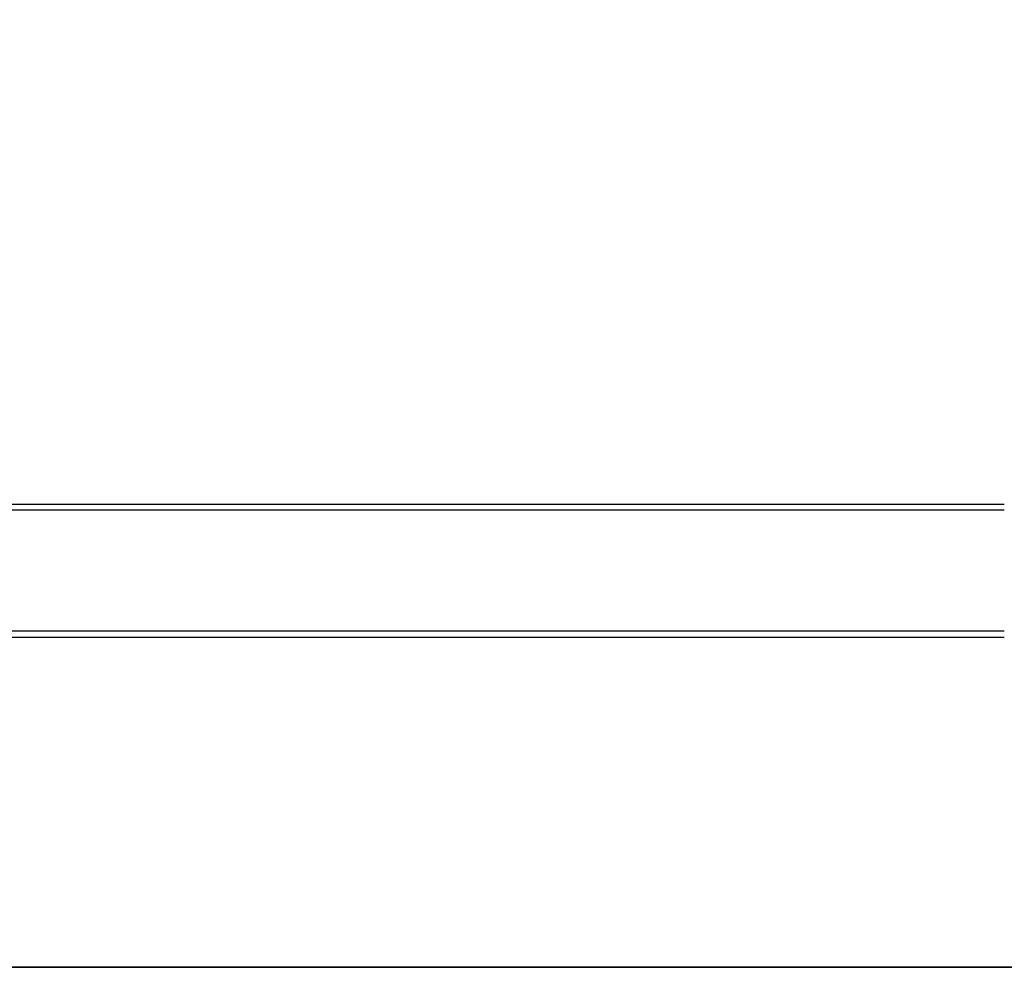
# Model space of a CAD drawing. Header units: millimetres. Extents: x 0 to 900, y -30 to 196.
# Tile 28 of 68: x 225 to 450, y -20 to 196. Entities that reach past the tile are written whole.
import ezdxf

# ---------------------------------------------------------------- set-up
doc = ezdxf.new("R2010")
doc.units = ezdxf.units.MM
doc.header["$MEASUREMENT"] = 0
doc.layers.add('Predefinito', color=5, linetype='Continuous')

# ---------------------------------------------------------------- blocks, each defined once
blk = doc.blocks.new('(#4957) MENSOLA_INTELIGENTE')
at = {"layer": 'Predefinito'}
for points in [[(2.04, 130.92), (450, 130.92)], [(872.62, 130.92), (27.38, 130.92)], [(821.22, 130.92), (78.78, 130.92)], [(2.04, 129.42), (450, 129.42)], [(872.62, 129.42), (27.38, 129.42)], [(821.22, 129.42), (78.78, 129.42)], [(78.78, 128.92), (821.22, 128.92)], [(78.78, 128.92), (821.22, 128.92)], [(821.22, 109.92), (78.78, 109.92)], [(821.22, 109.92), (78.78, 109.92)], [(821.22, 90.92), (78.78, 90.92)], [(78.78, 90.92), (821.22, 90.92)], [(821.22, 90.92), (78.78, 90.92)], [(898.4, 81.99), (1.6, 81.99)], [(898.4, 81.55), (1.6, 81.55)], [(2, 65.84), (898, 65.84)], [(2, 65.71), (450, 65.71)], [(2, 64.34), (898, 64.34)], [(2, 64.28), (450, 64.28)], [(10.25, 58.7), (889.75, 58.7)], [(10.25, 58.26), (889.75, 58.26)], [(879.53, 53.68), (20.47, 53.68)], [(879.53, 53.46), (20.47, 53.46)], [(879.53, 53.24), (20.47, 53.24)], [(2, 49.92), (898, 49.92)], [(2, 48.49), (898, 48.49)], [(2.89, 34.14), (450, 34.14)], [(897.07, 34.11), (2.93, 34.11)], [(450, 32.7), (2.89, 32.7)], [(897.07, 32.61), (2.93, 32.61)]]:
    blk.add_lwpolyline(points, dxfattribs=at)
at = {"layer": 'Predefinito', "extrusion": (1, 0, 0)}
for points in [[(130.92, -74.93), (130.92, -75), (130.92, -75.07), (130.91, -75.14), (130.9, -75.2), (130.89, -75.27), (130.88, -75.34), (130.86, -75.41), (130.85, -75.47), (130.83, -75.54), (130.8, -75.6), (130.78, -75.67), (130.75, -75.73), (130.72, -75.8), (130.69, -75.86), (130.66, -75.92), (130.62, -75.98), (130.59, -76.03), (130.55, -76.09), (130.51, -76.15), (130.46, -76.2), (130.42, -76.25), (130.37, -76.3), (130.33, -76.35), (130.28, -76.4), (130.22, -76.45), (130.17, -76.49), (130.12, -76.53), (130.06, -76.57), (130, -76.61), (129.94, -76.65), (129.89, -76.68), (129.82, -76.71), (129.76, -76.74), (129.7, -76.77), (129.64, -76.8), (129.57, -76.82), (129.51, -76.84)], [(129.42, -74.93), (129.42, -74.95), (129.42, -74.96), (129.42, -74.98), (129.42, -75), (129.41, -75.02), (129.41, -75.03), (129.41, -75.05), (129.4, -75.07), (129.4, -75.08), (129.39, -75.1), (129.39, -75.11), (129.38, -75.13), (129.37, -75.15), (129.36, -75.16), (129.36, -75.18), (129.35, -75.19), (129.34, -75.21), (129.33, -75.22), (129.32, -75.23), (129.31, -75.25), (129.3, -75.26), (129.28, -75.27), (129.27, -75.29), (129.26, -75.3), (129.25, -75.31), (129.23, -75.32), (129.22, -75.33), (129.21, -75.34), (129.19, -75.35), (129.18, -75.36), (129.16, -75.37), (129.15, -75.38), (129.13, -75.38), (129.12, -75.39), (129.1, -75.4), (129.08, -75.4), (129.07, -75.41)], [(53.24, -215.18), (53.68, -216.62)]]:
    blk.add_lwpolyline(points, dxfattribs=at)
at = {"layer": 'Predefinito', "extrusion": (0, 1, 0)}
for points in [[(-450, -76.84), (-1.72, -76.84)], [(-450, -75.41), (-1.72, -75.41)], [(-2.73, -105.9), (-450, -105.9)], [(-450, -104.46), (-2.73, -104.46)]]:
    blk.add_lwpolyline(points, dxfattribs=at)
at = {"layer": 'Predefinito', "extrusion": (-3.38712e-06, 0, 1)}
blk.add_lwpolyline([(450, 63.72), (4.99, 63.71)], dxfattribs=at)
at = {"layer": 'Predefinito', "extrusion": (-2.74133e-08, 0, 1)}
blk.add_lwpolyline([(450, 63.28), (5, 63.28)], dxfattribs=at)

msp = doc.modelspace()

# ---------------------------------------------------------------- block references
at = {"layer": 'Predefinito', "extrusion": (0, -1, 0)}
for p in [(0, 1061.54, 20.47), (0, 1741.54, 20.47), (0, 1401.54, 20.47), (0, 381.54, 20.47), (0, 721.54, 20.47)]:
    msp.add_blockref('(#4957) MENSOLA_INTELIGENTE', p, dxfattribs=at)

doc.saveas('drawing.dxf')
